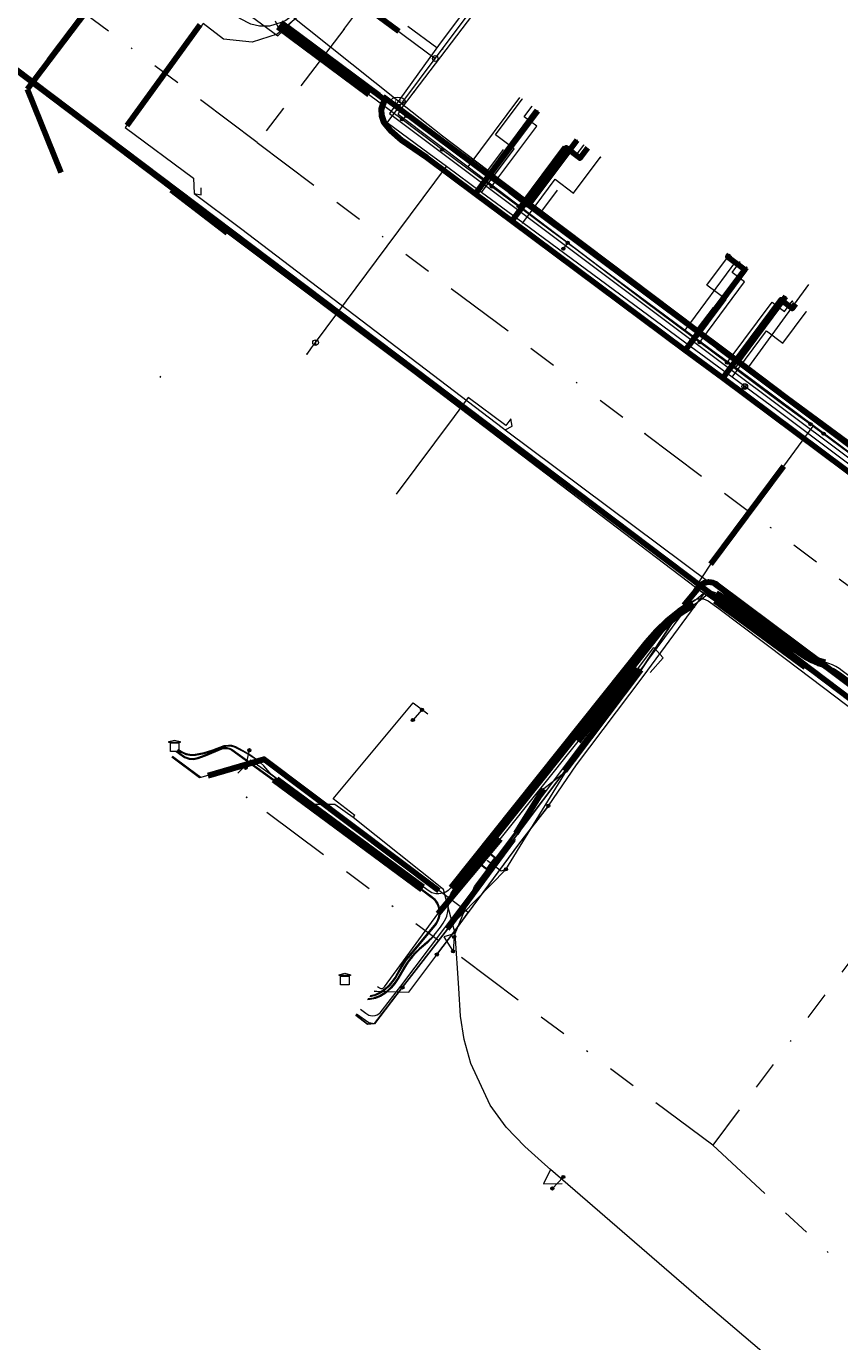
# Model space of a CAD drawing. Header units: metres. Extents: x 98902 to 136161, y 449037 to 499677.
# Tile 179 of 200: x 113361 to 113418, y 483583 to 483675. Entities that reach past the tile are written whole.
import ezdxf
from ezdxf.enums import TextEntityAlignment as Align
from ezdxf.lldxf.tags import DXFTag

# ---------------------------------------------------------------- set-up
doc = ezdxf.new("R2010")
doc.units = ezdxf.units.M
doc.linetypes.add('RI-OVERIG', pattern=[17, 5, -2, 2, -2, 0, -2, 2, -2])
for name, color, linetype, lineweight in [('B-WE-KL-DATA-G', 90, 'KL-DATA-N', 18), ('B-WE-KL-DATA_HULPSTUK-S', 90, 'Continuous', 25), ('B-WE-KL-DATA_KABELBED-G', 90, 'Continuous', 100), ('B-WE-KL-DATA_MANTELBUIS-G', 90, 'Continuous', 100), ('B-WE-KL-ET_LS-G', 190, 'KL-LS-N', 18), ('B-WE-KL-ET_LS_HULPSTUK-S', 190, 'Continuous', 25), ('B-WE-KL-ET_LS_MANTELBUIS-G', 190, 'Continuous', 100), ('B-WE-KL-ET_MS-G', 130, 'KL-MS-N', 18), ('B-WE-KL-ET_MS_HULPSTUK-S', 130, 'Continuous', 25), ('B-WE-KL-ET_MS_MANTELBUIS-G', 130, 'Continuous', 100), ('B-WE-KL-GAS_LD-G', 50, 'KL-GAS-LD-N', 18), ('B-WE-KL-GAS_LD_HULPSTUK-S', 50, 'Continuous', 25), ('B-WE-KL-GAS_LD_MANTELBUIS-G', 50, 'Continuous', 100), ('B-WE-KL-WATER-G', 170, 'KL-WATER-N', 18), ('B-WE-KL-WATER-S', 170, 'Continuous', 25), ('B-WE-KL-WATER_HULPSTUK-S', 170, 'Continuous', 25), ('B-WE-OG-BEBOUWING-G', 252, 'Continuous', 35), ('B-WE-RI-VRIJVERVAL-G', 210, 'RI-OVERIG', 18), ('B-WE-RI-VRIJVERVAL_HULPSTUK-S', 210, 'Continuous', 25)]:
    doc.layers.add(name, color=color, linetype=linetype, lineweight=lineweight)
doc.styles.add('NLCS-ISO', font='NLCS-ISO.ttf')
doc.styles.get("Standard").update_dxf_attribs({"font": 'arial.ttf'})
tags = doc.linetypes.add('KL-DATA-N', pattern='A,4,-1,[101,NLCS.SHX,S=0.5,R=0,X=0,Y=0],-1,4,-1,["D",Standard,S=1,R=0,X=-0.25,Y=-0.5],-1.5', length=12.5).pattern_tags.tags
tags[18] = DXFTag(74, 10)
tags = doc.linetypes.add('KL-GAS-LD-N', pattern='A,4,-1,[69,NLCS.SHX,S=0.5,R=0,X=0,Y=0],-1,4,-1,["L",Standard,S=1,R=0,X=0.25,Y=-0.5],-2', length=13).pattern_tags.tags
tags[18] = DXFTag(74, 10)
tags = doc.linetypes.add('KL-LS-N', pattern='A,4,-1,[103,NLCS.SHX,S=0.75,R=0,X=0,Y=0],-1,4,-1,["L",Standard,S=1,R=0,X=0,Y=-0.5],-2', length=13).pattern_tags.tags
tags[18] = DXFTag(74, 10)
tags = doc.linetypes.add('KL-MS-N', pattern='A,4,-1,[103,NLCS.SHX,S=0.75,R=0,X=0,Y=0],-1,4,-1,["M",Standard,S=1,R=0,X=0,Y=-0.5],-2', length=13).pattern_tags.tags
tags[18] = DXFTag(74, 10)
doc.linetypes.add('KL-WATER-N', pattern='A,7,-0.5,[168,NLCS.SHX,S=0.75,R=0,X=0.75,Y=0],-2', length=9.5)

# ---------------------------------------------------------------- blocks, each defined once
blk = doc.blocks.new('SKL-WATER_BRANDKRAAN_BRANDPUT-SO')
at = {"color": 0, "linetype": 'ByBlock', "lineweight": 18}
blk.add_ellipse((0, 0), major_axis=(2.5, 0), ratio=0.54, dxfattribs=at)
at = {"color": 0, "linetype": 'ByBlock', "lineweight": 18, "style": 'NLCS-ISO'}
blk.add_text('bk', height=1.5, dxfattribs=at).set_placement((0.16, 0), align=Align.MIDDLE_CENTER)
blk = doc.blocks.new('SKL-WTB_HULP_OVERIG-SO')
at = {"color": 0, "linetype": 'ByBlock', "lineweight": 18}
for points in [[(-0.14, 0.14), (0.14, -0.14)], [(0.14, 0.14), (-0.14, -0.14)]]:
    blk.add_lwpolyline(points, dxfattribs=at)
at = {"color": 0, "linetype": 'ByBlock', "lineweight": 18, "style": 'NLCS-ISO', "flags": 1}
for tag, p in [('TYPE', (1.5, 0)), ('OMSCHRIJVING', (1.5, -3)), ('LABEL', (1.5, -1.5))]:
    blk.add_attdef(tag, p, '', height=1, dxfattribs=at)
blk = doc.blocks.new('SKL-WTB_HULP_AFSLUITER-SO')
at = {"color": 0, "linetype": 'ByBlock', "lineweight": 18}
blk.add_lwpolyline([(0, 0.8), (0, -0.8)], dxfattribs=at)
blk.add_circle((0, 0), 1, dxfattribs=at)
at = {"color": 0, "linetype": 'ByBlock', "lineweight": 18, "style": 'NLCS-ISO', "flags": 1}
for tag, p in [('TYPE', (1.5, 0)), ('OMSCHRIJVING', (1.5, -3)), ('LABEL', (1.5, -1.5))]:
    blk.add_attdef(tag, p, '', height=1, dxfattribs=at)
blk = doc.blocks.new('SKL-WTB_HULP_SIFON-SO')
at = {"linetype": 'ByBlock', "lineweight": 18}
h = blk.add_hatch(color=0, dxfattribs=at)
h.dxf.hatch_style = 1
h.paths.add_polyline_path([(0.13, -0.53), (-0.13, -0.53), (-0.13, -0.8), (0.13, -0.8)])
at = {"color": 0, "linetype": 'ByBlock', "lineweight": 18}
blk.add_lwpolyline([(0.33, 0.8), (0.33, -0.53), (-0.33, -0.53), (-0.33, 0.8)], dxfattribs=at)
blk.add_lwpolyline([(0.13, -0.8), (-0.13, -0.8), (-0.13, -0.53), (0.13, -0.53)], close=True, dxfattribs=at)
blk.add_circle((0, 0), 1, dxfattribs=at)
at = {"color": 0, "linetype": 'ByBlock', "lineweight": 18, "style": 'NLCS-ISO', "flags": 1}
for tag, p in [('TYPE', (1.5, 0)), ('OMSCHRIJVING', (1.5, -3)), ('LABEL', (1.5, -1.5))]:
    blk.add_attdef(tag, p, '', height=1, dxfattribs=at)
blk = doc.blocks.new('SKL-WTB_HULP_T STUK-SO')
at = {"color": 0, "linetype": 'ByBlock', "lineweight": 18}
blk.add_circle((0, 0), 1, dxfattribs=at)
at = {"color": 0, "linetype": 'ByBlock', "lineweight": -2, "style": 'NLCS-ISO'}
blk.add_text('T', height=1, dxfattribs=at).set_placement((0, 0), align=Align.MIDDLE_CENTER)
at = {"color": 0, "linetype": 'ByBlock', "lineweight": 18, "style": 'NLCS-ISO', "flags": 1}
for tag, p in [('TYPE', (1.5, 0)), ('OMSCHRIJVING', (1.5, -3)), ('LABEL', (1.5, -1.5))]:
    blk.add_attdef(tag, p, '', height=1, dxfattribs=at)
blk = doc.blocks.new('SKL-WTB_HULP_MOF-SO')
at = {"linetype": 'ByBlock', "lineweight": 18}
h = blk.add_hatch(color=0, dxfattribs=at)
h.dxf.hatch_style = 1
h.paths.add_polyline_path([(-0.5625, 0, 1), (0.5625, 0, 1)])
at = {"color": 0, "linetype": 'ByBlock', "lineweight": 18}
blk.add_circle((0, 0), 0.5625, dxfattribs=at)
at = {"color": 0, "linetype": 'ByBlock', "lineweight": 18, "style": 'NLCS-ISO', "flags": 1}
for tag, p in [('TYPE', (1.5, 0)), ('OMSCHRIJVING', (1.5, -3)), ('LABEL', (1.5, -1.5))]:
    blk.add_attdef(tag, p, '', height=1, dxfattribs=at)
blk = doc.blocks.new('SKL-WTB_HULP_TECHNISCH GEBOUW-SO')
at = {"color": 0, "linetype": 'ByBlock', "lineweight": 18}
for points in [[(-2, 1.5), (0, 2), (2, 1.5), (2, 1.18), (-2, 1.18)], [(-1.5, 1.02), (1.5, 1.02), (1.5, -2), (-1.5, -2)]]:
    blk.add_lwpolyline(points, close=True, dxfattribs=at)
at = {"color": 0, "linetype": 'ByBlock', "lineweight": 18, "style": 'NLCS-ISO', "flags": 1}
for tag, p in [('TYPE', (2.5, 0)), ('OMSCHRIJVING', (2.5, -3)), ('LABEL', (2.5, -1.5))]:
    blk.add_attdef(tag, p, '', height=1, dxfattribs=at)
blk = doc.blocks.new('SRI-HULP_OVERIG-SO')
at = {"color": 0, "linetype": 'ByBlock', "lineweight": 18}
for points in [[(-0.14, 0.14), (0.14, -0.14)], [(0.14, 0.14), (-0.14, -0.14)]]:
    blk.add_lwpolyline(points, dxfattribs=at)
at = {"color": 0, "linetype": 'ByBlock', "lineweight": 18, "style": 'NLCS-ISO', "flags": 1}
for tag, p in [('TYPE', (1.5, 0)), ('OMSCHRIJVING', (1.5, -3)), ('LABEL', (1.5, -1.5))]:
    blk.add_attdef(tag, p, '', height=1, dxfattribs=at)

msp = doc.modelspace()

# ---------------------------------------------------------------- linework, layer by layer
at = {"layer": 'B-WE-KL-DATA-G', "flags": 128}
for points in [[(113388.047, 483670.662), (113394.814, 483679.574), (113402.323, 483689.685), (113407.193, 483696.176)], [(113390.296, 483690.668), (113390.549, 483690.462), (113380.674, 483677.351), (113379.734, 483676.225), (113379.013, 483675.685), (113378.681, 483675.549), (113377.856, 483675.3), (113377.161, 483675.3), (113376.543, 483675.428), (113375.784, 483675.83), (113369.987, 483680.15), (113368.601, 483681.189), (113360.788, 483670.859), (113363.164, 483664.997)], [(113390.296, 483690.668), (113390.549, 483690.462), (113380.674, 483677.351), (113379.734, 483676.225), (113379.013, 483675.685), (113378.681, 483675.549), (113385.957, 483670.139), (113385.723, 483669.44), (113385.749, 483669.003), (113385.929, 483668.515), (113386.392, 483667.949), (113387.164, 483667.264), (113388.938, 483666.052), (113392.37, 483663.495), (113394.937, 483661.585), (113407.148, 483652.49), (113409.796, 483650.521), (113421.847, 483641.546), (113424.495, 483639.577), (113428.092, 483636.897), (113430.069, 483635.914), (113432.154, 483635.879), (113434.132, 483636.673), (113437.183, 483639.232), (113440.007, 483642.967), (113439.777, 483643.141)], [(113386.93, 483669.103), (113387.082, 483669.391), (113388.047, 483670.662)], [(113391.853, 483665.379), (113395.493, 483670.274)], [(113386.93, 483669.103), (113391.853, 483665.379)], [(113439.777, 483643.141), (113440.007, 483642.967), (113437.183, 483639.232), (113434.132, 483636.673), (113432.154, 483635.879), (113430.069, 483635.914), (113428.092, 483636.897), (113424.495, 483639.577), (113421.847, 483641.546), (113409.796, 483650.521), (113407.148, 483652.49), (113394.937, 483661.585), (113392.37, 483663.495), (113396.729, 483669.355)], [(113400.262, 483666.733), (113399.722, 483666.007), (113398.759, 483666.723), (113394.937, 483661.585), (113407.148, 483652.49), (113409.796, 483650.521), (113421.847, 483641.546), (113424.495, 483639.577), (113428.092, 483636.897), (113430.069, 483635.914), (113432.154, 483635.879), (113434.132, 483636.673), (113437.183, 483639.232), (113440.007, 483642.967), (113439.777, 483643.141)], [(113391.853, 483665.379), (113394.015, 483663.744)], [(113394.015, 483663.744), (113395.694, 483662.474)], [(113395.694, 483662.474), (113401.078, 483658.402), (113407.141, 483653.898)], [(113410.273, 483659.206), (113410.154, 483659.045), (113411.358, 483658.15), (113407.148, 483652.49), (113409.796, 483650.521), (113421.847, 483641.546), (113424.495, 483639.577), (113428.092, 483636.897), (113430.069, 483635.914), (113432.154, 483635.879), (113434.132, 483636.673), (113437.183, 483639.232), (113440.007, 483642.967), (113439.777, 483643.141)], [(113407.141, 483653.898), (113410.798, 483658.816)], [(113414.93, 483655.748), (113414.689, 483655.423), (113413.886, 483656.02), (113409.796, 483650.521), (113421.847, 483641.546), (113424.495, 483639.577), (113428.092, 483636.897), (113430.069, 483635.914), (113432.154, 483635.879), (113434.132, 483636.673), (113437.183, 483639.232), (113440.007, 483642.967), (113439.777, 483643.141)], [(113410.707, 483651.249), (113414.362, 483656.165)], [(113407.141, 483653.898), (113408.985, 483652.528)], [(113408.985, 483652.528), (113410.707, 483651.249)], [(113410.707, 483651.249), (113417.844, 483645.948), (113421.123, 483643.478)]]:
    msp.add_lwpolyline(points, dxfattribs=at)
at = {"layer": 'B-WE-KL-DATA_KABELBED-G', "flags": 128}
for points in [[(113368.601, 483681.189), (113360.788, 483670.859)], [(113378.681, 483675.549), (113385.957, 483670.139), (113385.723, 483669.44), (113385.749, 483669.003), (113385.929, 483668.515), (113386.392, 483667.949), (113387.164, 483667.264), (113388.938, 483666.052), (113392.37, 483663.495)], [(113357.342, 483674.27), (113409.702, 483634.772)], [(113360.788, 483670.859), (113363.164, 483664.997)], [(113431.704, 483636.044), (113431.529, 483636.176), (113429.833, 483637.445), (113428.186, 483638.678), (113425.377, 483640.783), (113424.007, 483641.809), (113422.649, 483642.826), (113410.829, 483651.679), (113409.42, 483652.735), (113408.062, 483653.752), (113396.122, 483662.695), (113394.762, 483663.714), (113393.35, 483664.763), (113385.88, 483670.315)], [(113392.37, 483663.495), (113396.729, 483669.355)], [(113394.762, 483663.714), (113393.35, 483664.763), (113396.768, 483669.326)], [(113394.762, 483663.714), (113396.122, 483662.695), (113399.537, 483667.266)], [(113400.262, 483666.733), (113399.722, 483666.007), (113398.759, 483666.723), (113394.937, 483661.585)], [(113392.37, 483663.495), (113394.937, 483661.585)], [(113394.937, 483661.585), (113407.148, 483652.49)], [(113410.273, 483659.206), (113410.154, 483659.045), (113411.358, 483658.15), (113407.148, 483652.49)], [(113409.42, 483652.735), (113408.062, 483653.752), (113411.477, 483658.311)], [(113409.42, 483652.735), (113410.829, 483651.679), (113414.245, 483656.252)], [(113414.93, 483655.748), (113414.689, 483655.423), (113413.886, 483656.02), (113409.796, 483650.521)], [(113407.148, 483652.49), (113409.796, 483650.521)], [(113409.796, 483650.521), (113421.847, 483641.546)], [(113409.702, 483634.772), (113422.527, 483625.098), (113423.21, 483624.58), (113423.863, 483625.461), (113423.863, 483625.461)], [(113409.712, 483634.765), (113416.098, 483629.947)]]:
    msp.add_lwpolyline(points, dxfattribs=at)
at = {"layer": 'B-WE-KL-DATA_MANTELBUIS-G', "flags": 128}
for points in [[(113362.328, 483672.895), (113367.134, 483679.249)], [(113385.574, 483670.423), (113379.154, 483675.198)], [(113409.712, 483634.765), (113416.098, 483629.947)]]:
    msp.add_lwpolyline(points, dxfattribs=at)
at = {"layer": 'B-WE-KL-ET_LS-G', "flags": 128}
for points in [[(113403.19, 483707.551), (113380.876, 483677.631), (113379.9, 483675.988), (113378.396, 483674.723), (113376.652, 483674.168), (113374.629, 483674.375), (113373.194, 483675.473), (113367.685, 483668.16), (113372.503, 483664.6), (113372.547, 483663.515), (113375.824, 483661.062), (113394.339, 483646.966), (113394.476, 483646.863), (113430.549, 483619.947), (113446.206, 483607.809), (113446.727, 483608.552), (113453.038, 483617.548), (113453.733, 483618.346), (113441.793, 483627.623), (113441.396, 483629.422), (113441.597, 483630.945), (113441.919, 483632.09), (113442.317, 483632.948)], [(113411.106, 483702.345), (113389.897, 483674.086), (113386.311, 483669.153), (113409.903, 483651.472), (113426.889, 483638.742), (113429.976, 483636.652), (113430.936, 483636.243), (113431.779, 483636.165), (113433.618, 483636.173), (113434.455, 483636.608), (113435.582, 483637.498), (113446.551, 483651.782), (113451.511, 483658.49), (113455.491, 483663.873), (113455.817, 483665.996), (113457.75, 483666.928), (113460.108, 483670.118)], [(113378.26, 483675.68), (113378.45, 483675.24), (113387.2, 483668.75), (113387.2, 483668.74), (113389.6, 483666.94), (113390.03, 483666.62), (113390.03, 483666.61), (113393.12, 483664.32), (113393.12, 483664.31), (113393.526, 483664.009), (113395.42, 483662.602), (113397.82, 483660.82), (113397.82, 483660.81), (113398.87, 483660.05), (113398.87, 483660.04), (113399.35, 483659.69), (113404.23, 483655.98), (113407.65, 483653.43), (113407.65, 483653.42), (113408.171, 483653.034), (113410.104, 483651.601), (113412.56, 483649.78), (113412.56, 483649.77), (113414.04, 483648.68), (113415.98, 483647.28), (113415.98, 483647.27)], [(113389.662, 483673.764), (113387.602, 483675.266)], [(113343.85, 483647.94), (113341.5, 483649.65), (113339.59, 483651.24), (113339.39, 483651.54), (113339.55, 483652.08), (113341.13, 483654.17), (113354.08, 483671.85), (113356.12, 483674.46), (113356.75, 483674.46), (113358.86, 483672.88), (113370.94, 483663.77), (113374.87, 483660.75), (113387.97, 483650.93), (113407.87, 483635.78), (113404.06, 483629.99), (113399.24, 483623.6), (113395.02, 483618.02), (113390.4, 483611.73), (113387.22, 483607.61), (113385.25, 483605.06), (113384.77, 483605.03), (113384.105, 483605.535), (113383.955, 483605.668)], [(113343.85, 483647.95), (113341.51, 483649.67), (113339.61, 483651.23), (113339.4, 483651.52), (113339.42, 483651.65), (113339.55, 483652.08), (113341.13, 483654.17), (113354.08, 483671.85), (113356.12, 483674.46), (113356.75, 483674.46), (113358.86, 483672.88), (113370.93, 483663.78), (113374.88, 483660.74), (113387.97, 483650.93), (113407.87, 483635.78), (113404.06, 483629.99), (113399.24, 483623.6), (113395.02, 483618.02), (113390.4, 483611.73), (113387.22, 483607.61), (113385.25, 483605.06), (113384.77, 483605.03), (113383.946, 483605.656)], [(113393.526, 483664.009), (113393.679, 483664.215), (113396.69, 483668.262), (113395.807, 483668.919), (113396.344, 483669.641)], [(113387.2, 483668.74), (113387.51, 483668.98)], [(113395.42, 483662.602), (113395.572, 483662.806), (113398.583, 483666.854), (113399.466, 483666.198), (113400.003, 483666.92)], [(113372.547, 483663.515), (113373.06, 483663.412), (113373.052, 483663.902)], [(113398.87, 483660.04), (113398.58, 483659.64), (113398.57, 483659.63)], [(113408.171, 483653.034), (113408.324, 483653.24), (113411.338, 483657.291), (113410.456, 483657.948), (113410.993, 483658.67)], [(113410.104, 483651.601), (113410.256, 483651.805), (113413.269, 483655.856), (113414.152, 483655.2), (113414.689, 483655.922)], [(113394.869, 483647.649), (113394.51, 483647.168), (113391.865, 483649.143), (113390.875, 483647.817), (113386.778, 483642.332)], [(113383.941, 483605.649), (113384.77, 483605.03), (113385.25, 483605.06), (113387.22, 483607.6), (113390.4, 483611.72), (113395.02, 483618.01), (113399.24, 483623.59), (113404.06, 483629.98), (113407.87, 483635.77), (113408.96, 483637.42), (113414.09, 483644.32), (113416.17, 483647.13), (113415.98, 483647.27)], [(113394.476, 483646.863), (113394.949, 483647.123), (113394.869, 483647.649)], [(113383.935, 483605.641), (113384.101, 483605.529), (113384.77, 483605.03), (113385.25, 483605.06), (113387.22, 483607.6), (113390.4, 483611.72), (113395.02, 483618.01), (113399.24, 483623.59), (113404.06, 483629.98), (113407.87, 483635.77), (113408.96, 483637.42), (113414.09, 483644.32), (113416.17, 483647.13), (113416.89, 483646.59), (113416.9, 483646.6)], [(113383.953, 483605.665), (113384.101, 483605.529), (113384.77, 483605.03), (113385.25, 483605.06), (113387.22, 483607.6), (113390.4, 483611.72), (113395.02, 483618.01), (113399.24, 483623.59), (113404.06, 483629.98), (113407.87, 483635.77), (113408.96, 483637.42), (113414.09, 483644.32), (113416.17, 483647.13), (113419.88, 483644.37)], [(113387.23, 483607.6), (113387.22, 483607.6), (113390.4, 483611.72), (113395.02, 483618.01), (113399.24, 483623.59), (113404.06, 483629.98), (113407.87, 483635.77), (113408.96, 483637.42), (113414.09, 483644.32), (113416.17, 483647.13), (113419.28, 483644.82), (113419.29, 483644.83)], [(113416.9, 483646.6), (113416.89, 483646.59), (113418.82, 483645.17), (113419.79, 483644.45), (113421.32, 483643.31), (113421.32, 483643.29), (113421.32, 483643.3), (113422.678, 483642.302), (113423.77, 483641.5), (113423.77, 483641.49), (113424.902, 483640.65), (113426.17, 483639.71), (113426.17, 483639.69), (113426.17, 483639.7), (113432.05, 483635.34), (113432.05, 483635.33)], [(113385.468, 483607.672), (113385.618, 483607.571), (113385.708, 483607.534), (113385.806, 483607.534), (113385.896, 483607.571), (113385.966, 483607.639), (113389.719, 483612.79), (113394.117, 483618.042), (113399.613, 483624.93), (113403.643, 483630.156), (113407.082, 483634.512), (113408.226, 483635.92), (113408.351, 483636.016), (113408.49, 483636.089), (113408.64, 483636.136), (113408.796, 483636.156), (113408.953, 483636.149), (113409.106, 483636.115), (113409.251, 483636.054), (113409.383, 483635.969), (113415.607, 483631.413), (113425.267, 483624.387), (113447.087, 483607.943), (113458.465, 483599.352), (113458.742, 483599.097), (113458.973, 483598.8), (113459.152, 483598.469), (113459.273, 483598.113), (113459.411, 483597.755), (113459.608, 483597.427), (113459.86, 483597.139), (113460.159, 483596.899), (113462.094, 483595.487), (113466.98, 483591.896), (113472.119, 483588.227), (113478.562, 483583.464), (113508.865, 483561.278), (113509.08, 483561.149), (113509.315, 483561.06), (113509.562, 483561.015), (113509.813, 483561.015), (113510.06, 483561.061), (113510.295, 483561.15), (113510.51, 483561.28), (113510.698, 483561.446), (113511.781, 483562.75), (113517.836, 483570.709), (113521.696, 483575.776), (113529.012, 483585.38), (113529.165, 483585.519), (113529.337, 483585.635), (113529.523, 483585.724), (113529.721, 483585.785), (113530.033, 483585.805), (113530.346, 483585.783), (113530.652, 483585.719), (113530.948, 483585.616), (113543.478, 483576.622), (113543.674, 483576.506), (113543.887, 483576.426), (113544.11, 483576.384), (113544.338, 483576.381), (113544.562, 483576.418), (113544.777, 483576.493), (113544.976, 483576.603), (113545.152, 483576.747), (113546.925, 483578.872), (113565.294, 483599.859), (113565.383, 483600.009), (113565.409, 483600.18), (113565.369, 483600.349), (113565.27, 483600.491), (113565.124, 483600.585), (113564.953, 483600.618), (113564.782, 483600.585), (113564.635, 483600.491)], [(113383.95, 483605.661), (113384.101, 483605.529), (113384.77, 483605.03), (113385.25, 483605.06), (113387.22, 483607.6), (113390.4, 483611.72), (113394.525, 483615.918), (113399.24, 483623.59), (113404.06, 483629.98), (113407.87, 483635.77), (113409.23, 483634.84), (113415.6, 483630.15), (113420.56, 483626.67), (113427.13, 483621.4), (113427.914, 483620.771), (113440.24, 483610.88)], [(113531.48, 483587.75), (113531.48, 483587.76), (113531.44, 483587.79), (113530.94, 483587.86), (113530.5, 483587.66), (113523.51, 483578.21), (113522.488, 483576.834), (113517.37, 483569.94), (113512.15, 483562.49), (113511.4, 483561.48), (113510.83, 483561.44), (113509.14, 483562.72), (113500.52, 483569.13), (113498.69, 483570.49), (113489.63, 483577.23), (113486.43, 483579.63), (113483.66, 483581.56), (113477.17, 483586.08), (113470.67, 483590.18), (113468.61, 483590.6), (113450.31, 483603.4), (113447.42, 483605.54), (113440.24, 483610.87), (113427.138, 483621.408), (113420.56, 483626.67), (113415.6, 483630.15), (113409.23, 483634.84), (113407.87, 483635.77), (113404.06, 483629.98), (113399.24, 483623.59), (113395.02, 483618.01), (113390.4, 483611.72), (113387.22, 483607.6), (113385.25, 483605.05), (113384.868, 483605.12), (113383.995, 483605.721)], [(113384.264, 483606.077), (113384.66, 483605.79), (113384.87, 483605.66), (113384.99, 483605.63), (113385.11, 483605.61), (113385.3, 483605.63), (113385.44, 483605.68), (113385.56, 483605.75), (113385.65, 483605.83), (113387.11, 483607.69), (113390.22, 483611.81), (113394.33, 483617.26), (113395.24, 483618.46), (113397.19, 483621.61), (113398.69, 483622.79), (113404.03, 483629.97), (113407.4, 483634.52), (113407.51, 483634.67), (113407.66, 483634.81), (113407.83, 483634.91), (113408.01, 483634.97), (113408.43, 483634.97), (113408.61, 483634.91), (113408.76, 483634.82), (113409.51, 483634.28), (113414.29, 483630.7), (113433.71, 483616.01), (113457.39, 483598.41), (113469.06, 483589.86), (113473.88, 483586.3), (113482.69, 483580.57), (113486.24, 483578.27), (113488, 483576.95), (113494.16, 483572.74), (113500.14, 483568.69), (113509.97, 483562.07), (113510.23, 483561.93), (113510.38, 483561.84), (113510.54, 483561.79), (113510.76, 483561.8), (113510.97, 483561.86), (113511.16, 483562), (113511.97, 483563.07), (113516.98, 483570.1), (113522.24, 483576.35), (113529.41, 483585.99), (113529.52, 483586.11), (113529.66, 483586.21), (113529.8, 483586.28), (113529.97, 483586.32), (113530.15, 483586.32), (113530.32, 483586.29), (113530.47, 483586.23), (113530.6, 483586.15), (113535.21, 483582.72), (113544.28, 483576.38), (113544.28, 483576.37)], [(113749.386, 483431.678), (113748.613, 483431.666), (113748.265, 483431.517), (113748.121, 483431.166), (113748.121, 483422.477), (113748.116, 483422.431), (113748.1, 483422.387), (113747.917, 483422.024), (113747.274, 483421.113), (113746.524, 483420.241), (113744.022, 483417.668), (113743.853, 483417.407), (113743.796, 483417.102), (113743.76, 483416.91), (113743.654, 483416.747), (113736.444, 483409.331), (113736.321, 483409.239), (113736.176, 483409.188), (113735.172, 483409.002), (113734.2, 483409.099), (113733.454, 483409.413), (113733.266, 483409.539), (113732.982, 483409.624), (113732.699, 483409.533), (113732.677, 483409.516), (113732.655, 483409.498), (113731.804, 483408.744), (113727.642, 483405.026), (113726.61, 483404.14), (113713.671, 483390.896), (113700.49, 483377.263), (113697.551, 483374.282), (113684.066, 483360.61), (113677.889, 483354.367), (113677.539, 483354.219), (113677.185, 483354.36), (113672.913, 483358.496), (113669.028, 483362.257), (113663.024, 483368.069), (113653.943, 483376.861), (113651.504, 483379.222), (113648.162, 483382.332), (113648.118, 483382.391), (113648.099, 483382.461), (113647.981, 483383.819), (113647.934, 483383.99), (113647.831, 483384.135), (113642.025, 483389.755), (113639.724, 483391.982), (113638.996, 483392.682), (113625.165, 483405.995), (113624.483, 483406.672), (113613.135, 483417.955), (113611.307, 483419.879), (113585.845, 483434.311), (113585.027, 483434.775), (113580.414, 483437.39), (113580.261, 483437.446), (113580.097, 483437.45), (113574.212, 483436.619), (113573.998, 483436.635), (113573.811, 483436.74), (113570.833, 483439.377), (113570.425, 483439.739), (113547.553, 483459.999), (113547.386, 483460.34), (113547.506, 483460.7), (113549.737, 483463.286), (113549.857, 483463.65), (113549.684, 483463.993), (113536.267, 483475.246), (113534.647, 483476.496), (113525.98, 483483.626), (113525.799, 483483.971), (113525.921, 483484.341), (113534.425, 483494.062), (113539.972, 483500.399), (113550.433, 483512.045), (113553.084, 483514.786), (113558, 483520.396), (113558.609, 483521.092), (113558.732, 483521.452), (113558.565, 483521.795), (113548.563, 483530.676), (113547.441, 483531.672), (113541.299, 483537.126), (113529.669, 483547.319), (113526.605, 483550.167), (113526.36, 483550.292), (113526.087, 483550.268), (113524.697, 483549.739), (113524.42, 483549.61), (113523.913, 483549.166), (113512.109, 483533.504), (113508.254, 483528.313), (113505.567, 483524.695), (113504.921, 483524.145), (113490.232, 483515.168), (113490.019, 483515.462), (113485.29, 483518.936), (113483.193, 483520.937), (113481.112, 483522.922), (113474.006, 483529.024), (113454.687, 483545.614), (113454.11, 483546.109), (113435.466, 483562.12), (113434.925, 483562.593), (113421.572, 483574.29), (113417.187, 483578.018), (113416.308, 483578.765), (113414.922, 483579.944), (113408.27, 483585.6), (113397.672, 483594.776), (113397.262, 483595.131), (113395.849, 483596.408), (113394.531, 483597.776), (113393.416, 483599.32), (113392.051, 483602.247), (113391.587, 483603.947), (113391.319, 483605.578), (113391.191, 483607.551), (113390.934, 483611.397), (113392.313, 483614.724), (113404.95, 483631.542)], [(113404.95, 483631.542), (113405.602, 483630.809), (113404.68, 483629.775)], [(113383.751, 483619.568), (113383.875, 483619.721), (113382.359, 483620.886), (113387.994, 483627.647), (113389.03, 483626.88)], [(113388.606, 483627.16), (113387.968, 483626.434)], [(113376.179, 483623.069), (113376.445, 483624.308)], [(113390.934, 483611.397), (113390.113, 483614.506), (113383.751, 483619.568), (113382.473, 483620.497), (113380.907, 483620.485), (113376.536, 483623.616), (113375.621, 483622.696)], [(113394.525, 483615.918), (113394.183, 483615.801), (113393.227, 483616.523)], [(113390.934, 483611.397), (113390.144, 483611.176), (113390.757, 483610.198)], [(113390.871, 483611.159), (113390.796, 483610.153)], [(113383.938, 483605.645), (113384.101, 483605.529), (113384.77, 483605.03), (113385.25, 483605.06), (113387.22, 483607.6), (113387.23, 483607.6)], [(113397.672, 483594.776), (113397.179, 483593.784), (113398.487, 483593.791)], [(113398.562, 483594.256), (113397.792, 483593.453)]]:
    msp.add_lwpolyline(points, dxfattribs=at)
at = {"layer": 'B-WE-KL-ET_LS_MANTELBUIS-G', "flags": 128}
for points in [[(113372.957, 483675.393), (113367.804, 483668.31)], [(113384.87, 483670.45), (113378.46, 483675.23)], [(113370.93, 483663.78), (113374.88, 483660.75)], [(113408.96, 483637.42), (113414.09, 483644.32)], [(113408.96, 483637.42), (113414.09, 483644.32)], [(113408.96, 483637.42), (113414.09, 483644.32)], [(113408.96, 483637.42), (113414.09, 483644.32)], [(113407.082, 483634.512), (113408.226, 483635.92), (113408.351, 483636.016), (113408.49, 483636.089), (113408.64, 483636.136), (113408.796, 483636.156), (113408.953, 483636.149), (113409.106, 483636.115), (113409.251, 483636.054), (113409.383, 483635.969), (113458.465, 483599.352), (113460.114, 483596.93), (113508.865, 483561.278)], [(113409.263, 483635.195), (113409.901, 483634.813), (113410.527, 483634.414), (113415.319, 483631.084), (113415.703, 483630.838), (113416.107, 483630.627), (113416.528, 483630.451), (113416.963, 483630.311)], [(113409.363, 483635.367), (113410.006, 483634.983), (113410.637, 483634.581), (113415.433, 483631.248), (113415.803, 483631.011), (113416.192, 483630.808), (113416.597, 483630.638), (113417.015, 483630.505)], [(113390.663, 483614.641), (113404.447, 483631.907), (113405.147, 483632.719), (113405.918, 483633.464), (113406.753, 483634.135), (113407.647, 483634.727)], [(113390.818, 483614.499), (113404.605, 483631.783), (113405.292, 483632.581), (113406.05, 483633.313), (113406.871, 483633.973), (113407.749, 483634.555)], [(113409.235, 483634.836), (113415.6, 483630.15)], [(113409.235, 483634.836), (113415.6, 483630.15)], [(113409.235, 483634.836), (113415.6, 483630.15)], [(113398.672, 483622.839), (113399.24, 483623.59), (113404.052, 483629.97)], [(113398.672, 483622.839), (113399.24, 483623.59), (113404.052, 483629.97)], [(113398.672, 483622.839), (113399.24, 483623.59), (113404.052, 483629.97)], [(113398.672, 483622.839), (113399.24, 483623.59), (113404.052, 483629.97)], [(113398.672, 483622.839), (113399.24, 483623.59), (113404.052, 483629.97)], [(113398.672, 483622.839), (113399.24, 483623.59), (113404.052, 483629.97)], [(113398.672, 483622.839), (113399.24, 483623.59), (113404.052, 483629.97)], [(113398.672, 483622.839), (113399.24, 483623.59), (113404.052, 483629.97)], [(113403.643, 483630.156), (113399.613, 483624.93)], [(113378.15, 483622.214), (113388.587, 483614.504)], [(113378.378, 483622.294), (113388.678, 483614.685)], [(113395.24, 483618.46), (113397.19, 483621.6)], [(113394.117, 483618.042), (113389.719, 483612.79)], [(113390.411, 483611.735), (113395.02, 483618.01), (113395.021, 483618.012)], [(113390.411, 483611.735), (113395.02, 483618.01), (113395.021, 483618.012)], [(113390.411, 483611.735), (113395.02, 483618.01), (113395.021, 483618.012)], [(113390.411, 483611.735), (113395.02, 483618.01), (113395.021, 483618.012)], [(113390.411, 483611.735), (113395.02, 483618.01), (113395.021, 483618.012)], [(113390.411, 483611.735), (113395.02, 483618.01), (113395.021, 483618.012)], [(113390.411, 483611.735), (113395.02, 483618.01), (113395.021, 483618.012)], [(113390.411, 483611.735), (113395.02, 483618.01), (113395.021, 483618.012)]]:
    msp.add_lwpolyline(points, dxfattribs=at)
at = {"layer": 'B-WE-KL-ET_MS-G', "flags": 128}
for points in [[(113525.438, 483550.05), (113524.563, 483550.691), (113517.534, 483556.052), (113514.919, 483558.077), (113513.914, 483558.917), (113511.889, 483560.733), (113510.802, 483561.634), (113509.682, 483562.493), (113500.926, 483568.965), (113489.198, 483577.91), (113486.819, 483579.68), (113484.399, 483581.395), (113481.941, 483583.053), (113480.126, 483584.323), (113478.33, 483585.619), (113462.333, 483597.521), (113461.804, 483597.888), (113461.246, 483598.21), (113460.097, 483598.755), (113459.553, 483599.069), (113459.036, 483599.426), (113418.207, 483629.911), (113417.989, 483630.067), (113417.76, 483630.205), (113417.52, 483630.325), (113417.271, 483630.425), (113416.597, 483630.638), (113416.192, 483630.808), (113415.803, 483631.011), (113415.433, 483631.248), (113410.637, 483634.581), (113410.006, 483634.983), (113409.297, 483635.402), (113409.085, 483635.471), (113408.862, 483635.483), (113408.644, 483635.438), (113408.444, 483635.339), (113408.114, 483635.056), (113407.887, 483634.882), (113406.753, 483634.135), (113405.918, 483633.464), (113405.147, 483632.719), (113404.447, 483631.907), (113390.663, 483614.641), (113390.449, 483614.427), (113390.279, 483614.318), (113390.092, 483614.241), (113389.794, 483614.187), (113389.592, 483614.195), (113389.299, 483614.272), (113389.036, 483614.421), (113378.378, 483622.294), (113378.123, 483622.5), (113377.886, 483622.727), (113377.454, 483623.222), (113377.217, 483623.449), (113376.961, 483623.655)], [(113385.227, 483607.353), (113387.67, 483607.28), (113389.65, 483609.91), (113390.92, 483611.58), (113391.87, 483612.87), (113395.42, 483617.7), (113397.51, 483620.39), (113399.5, 483623.27), (113404.2, 483629.5), (113408.52, 483635.37), (113415.6, 483630.15), (113477.74, 483584.04), (113488.61, 483576.87), (113510.5, 483561.94), (113510.5, 483561.93)], [(113389.469, 483611.295), (113389.903, 483611.853), (113390.106, 483612.142), (113390.28, 483612.453), (113390.347, 483612.619), (113390.435, 483612.965), (113390.456, 483613.142), (113390.465, 483613.499), (113390.521, 483613.852), (113390.64, 483614.189), (113390.818, 483614.499), (113404.605, 483631.783), (113405.292, 483632.581), (113406.05, 483633.313), (113406.871, 483633.973), (113408.002, 483634.719), (113408.605, 483635.203), (113408.71, 483635.249), (113408.878, 483635.284), (113408.992, 483635.282), (113409.159, 483635.244), (113409.901, 483634.813), (113410.527, 483634.414), (113415.319, 483631.084), (113415.703, 483630.838), (113416.107, 483630.627), (113416.528, 483630.451), (113417.204, 483630.236), (113417.438, 483630.142), (113417.664, 483630.029), (113417.881, 483629.899), (113418.086, 483629.752), (113458.916, 483599.266), (113459.446, 483598.9), (113460.004, 483598.578), (113461.153, 483598.033), (113461.697, 483597.719), (113462.213, 483597.361), (113478.213, 483585.457), (113480.011, 483584.159), (113481.829, 483582.887), (113484.285, 483581.232), (113486.701, 483579.519), (113489.076, 483577.75), (113500.806, 483568.805), (113508.644, 483563.012), (113509.097, 483562.652), (113509.522, 483562.26), (113510.312, 483561.415), (113510.737, 483561.023), (113511.191, 483560.664)], [(113397.51, 483620.4), (113397.51, 483620.39), (113399.5, 483623.27), (113404.2, 483629.5), (113408.52, 483635.37), (113415.6, 483630.15), (113477.74, 483584.04), (113488.61, 483576.87), (113510.48, 483562.08), (113512.6, 483560.24), (113514.67, 483557.17), (113517.79, 483554.83), (113524.18, 483550.02), (113524.76, 483549.58), (113523.84, 483548.4), (113522.67, 483547.65), (113521.25, 483546.05)], [(113371.291, 483624.218), (113371.7, 483623.907), (113371.886, 483623.793), (113372.194, 483623.688), (113372.52, 483623.667), (113372.84, 483623.732), (113373.364, 483623.92), (113374.534, 483624.411), (113374.688, 483624.438), (113374.921, 483624.425), (113375.071, 483624.383), (113375.211, 483624.314), (113378.132, 483622.19), (113388.569, 483614.48), (113389.262, 483613.957), (113389.511, 483613.717), (113389.69, 483613.421), (113389.765, 483613.202), (113389.801, 483612.974), (113389.798, 483612.743), (113389.755, 483612.516), (113389.675, 483612.299), (113389.558, 483612.1), (113387.74, 483609.926), (113387.43, 483609.529), (113387.15, 483609.11), (113386.712, 483608.341), (113386.492, 483608.031), (113386.244, 483607.744), (113385.97, 483607.481), (113385.716, 483607.292), (113385.435, 483607.148), (113385.286, 483607.094), (113384.978, 483607.023)], [(113371.309, 483624.242), (113371.718, 483623.931), (113371.899, 483623.82), (113372.2, 483623.718), (113372.518, 483623.697), (113372.83, 483623.76), (113373.353, 483623.948), (113374.527, 483624.44), (113374.686, 483624.467), (113374.847, 483624.466), (113375.082, 483624.411), (113375.227, 483624.34), (113378.15, 483622.214), (113388.587, 483614.504), (113389.28, 483613.981), (113389.372, 483613.907), (113389.534, 483613.735), (113389.665, 483613.539), (113389.761, 483613.323), (113389.818, 483613.093), (113389.831, 483612.976), (113389.828, 483612.74), (113389.784, 483612.508), (113389.702, 483612.286), (113389.582, 483612.083), (113387.763, 483609.907), (113387.454, 483609.511), (113387.175, 483609.094), (113386.737, 483608.325), (113386.516, 483608.013), (113386.266, 483607.723), (113385.99, 483607.458), (113385.725, 483607.262), (113385.43, 483607.114), (113385.275, 483607.059), (113384.953, 483606.99)], [(113371.327, 483624.265), (113371.736, 483623.955), (113371.913, 483623.847), (113372.206, 483623.747), (113372.516, 483623.727), (113372.82, 483623.788), (113373.342, 483623.976), (113374.519, 483624.469), (113374.683, 483624.497), (113374.85, 483624.496), (113375.093, 483624.439), (113375.242, 483624.366), (113378.168, 483622.238), (113388.605, 483614.528), (113389.298, 483614.005), (113389.479, 483613.845), (113389.558, 483613.754), (113389.692, 483613.553), (113389.789, 483613.332), (113389.847, 483613.098), (113389.861, 483612.978), (113389.858, 483612.737), (113389.813, 483612.5), (113389.729, 483612.273), (113389.607, 483612.065), (113387.786, 483609.888), (113387.478, 483609.494), (113387.201, 483609.078), (113386.763, 483608.309), (113386.54, 483607.994), (113386.288, 483607.702), (113386.01, 483607.435), (113385.876, 483607.328), (113385.583, 483607.15), (113385.264, 483607.024), (113384.928, 483606.956)], [(113371.382, 483624.338), (113371.603, 483624.181), (113371.722, 483624.116), (113371.976, 483624.017), (113372.243, 483623.963), (113372.515, 483623.955), (113372.65, 483623.968), (113373.283, 483624.089), (113373.901, 483624.271), (113374.687, 483624.576), (113374.882, 483624.609), (113375.081, 483624.607), (113375.37, 483624.54), (113375.975, 483624.244), (113376.475, 483623.961), (113376.961, 483623.655)], [(113371.4, 483624.362), (113371.618, 483624.207), (113371.736, 483624.143), (113371.984, 483624.046), (113372.246, 483623.992), (113372.513, 483623.985), (113373.276, 483624.119), (113373.892, 483624.299), (113374.677, 483624.605), (113374.876, 483624.638), (113375.078, 483624.637), (113375.373, 483624.571), (113375.983, 483624.272), (113376.482, 483623.979), (113376.961, 483623.655)], [(113371.419, 483624.386), (113371.634, 483624.232), (113371.749, 483624.17), (113371.993, 483624.074), (113372.25, 483624.022), (113372.511, 483624.015), (113373.269, 483624.148), (113373.882, 483624.327), (113374.668, 483624.633), (113374.973, 483624.672), (113375.177, 483624.654), (113375.47, 483624.564), (113375.991, 483624.301), (113376.489, 483623.998), (113376.961, 483623.655)], [(113389.65, 483609.92), (113390.92, 483611.59), (113391.87, 483612.88), (113391.39, 483613.24), (113377.49, 483623.67), (113373.03, 483622.39), (113372.939, 483622.364), (113370.981, 483623.81)], [(113397.51, 483620.4), (113395.42, 483617.71), (113391.87, 483612.88), (113391.39, 483613.24), (113377.49, 483623.67), (113373.03, 483622.39), (113372.13, 483623.04), (113371.023, 483623.866)], [(113389.469, 483611.295), (113389.239, 483611.013), (113388.986, 483610.752), (113388.438, 483610.279), (113388.18, 483610.027), (113387.939, 483609.759), (113387.641, 483609.377), (113387.371, 483608.974), (113386.931, 483608.201), (113386.697, 483607.871), (113386.433, 483607.565), (113386.141, 483607.285), (113385.995, 483607.167), (113385.674, 483606.971), (113385.324, 483606.834), (113384.956, 483606.758), (113384.768, 483606.745)], [(113389.469, 483611.295), (113389.227, 483611.025), (113388.968, 483610.772), (113388.417, 483610.301), (113388.158, 483610.048), (113387.916, 483609.778), (113387.616, 483609.394), (113387.346, 483608.989), (113386.906, 483608.217), (113386.673, 483607.89), (113386.411, 483607.585), (113386.122, 483607.307), (113385.979, 483607.193), (113385.669, 483607.002), (113385.33, 483606.867), (113385.153, 483606.821), (113384.791, 483606.775)], [(113389.469, 483611.295), (113388.95, 483610.792), (113388.397, 483610.323), (113388.137, 483610.069), (113387.893, 483609.798), (113387.592, 483609.412), (113387.32, 483609.005), (113386.88, 483608.233), (113386.65, 483607.908), (113386.39, 483607.606), (113386.102, 483607.33), (113385.964, 483607.219), (113385.663, 483607.033), (113385.502, 483606.96), (113385.165, 483606.854), (113384.815, 483606.807)], [(113385.233, 483607.361), (113385.427, 483607.347), (113387.67, 483607.28), (113389.65, 483609.91), (113389.65, 483609.92)]]:
    msp.add_lwpolyline(points, dxfattribs=at)
at = {"layer": 'B-WE-KL-ET_MS_MANTELBUIS-G', "flags": 128}
for points in [[(113409.235, 483634.836), (113415.6, 483630.15)], [(113409.235, 483634.836), (113415.6, 483630.15)], [(113398.672, 483622.839), (113399.24, 483623.59), (113404.052, 483629.97)], [(113398.672, 483622.839), (113399.24, 483623.59), (113404.052, 483629.97)], [(113373.551, 483622.54), (113377.49, 483623.67), (113389.795, 483614.437)], [(113373.551, 483622.54), (113377.49, 483623.67), (113389.795, 483614.437)], [(113390.411, 483611.735), (113395.02, 483618.01), (113395.021, 483618.012)], [(113390.411, 483611.735), (113395.02, 483618.01), (113395.021, 483618.012)]]:
    msp.add_lwpolyline(points, dxfattribs=at)
at = {"layer": 'B-WE-KL-GAS_LD-G', "flags": 128}
for points in [[(113390.059, 483673.7), (113392.153, 483676.489), (113398.157, 483684.486), (113404.445, 483692.861), (113407.542, 483697.075), (113407.921, 483697.591), (113409.821, 483700.175), (113411.032, 483701.823), (113411.315, 483702.208)], [(113356.358, 483690.987), (113359.22, 483688.844), (113367.762, 483682.516), (113370.655, 483680.373), (113373.941, 483677.939), (113378.442, 483674.605), (113382.254, 483678.439), (113389.545, 483673.016)], [(113389.545, 483673.016), (113390.059, 483673.7)], [(113411.346, 483649.919), (113410.459, 483650.572), (113407.559, 483652.708), (113395.703, 483661.442), (113392.805, 483663.577), (113390.325, 483665.404), (113389.118, 483666.293), (113386.142, 483668.483), (113389.545, 483673.016)], [(113392.805, 483663.577), (113395.102, 483666.666), (113393.796, 483667.638), (113395.663, 483670.148)], [(113395.703, 483661.442), (113397.986, 483664.511), (113399.292, 483663.54), (113401.164, 483666.056)], [(113381.106, 483653.01), (113386.162, 483659.807), (113390.325, 483665.404)], [(113407.559, 483652.708), (113410.04, 483656.044), (113408.686, 483657.05), (113410.284, 483659.198)], [(113410.459, 483650.572), (113412.883, 483653.833), (113414.036, 483652.976), (113415.679, 483655.185)], [(113380.508, 483652.208), (113380.83, 483652.64), (113381.106, 483653.01)], [(113441.299, 483627.27), (113428.331, 483637.218), (113424.982, 483639.728), (113422.181, 483641.827), (113413.681, 483648.199), (113411.346, 483649.919)]]:
    msp.add_lwpolyline(points, dxfattribs=at)
at = {"layer": 'B-WE-KL-GAS_LD_MANTELBUIS-G', "flags": 128}
msp.add_lwpolyline([(113382.317, 483678.392), (113386.971, 483674.931)], dxfattribs=at)
at = {"layer": 'B-WE-KL-WATER-G', "flags": 128}
for points in [[(113567.951, 483533.451), (113567.667, 483533.709), (113566.918, 483534.395), (113562.775, 483535.198), (113560.189, 483536.074), (113557.097, 483538.899), (113544.707, 483549.676), (113533.39, 483559.521), (113526.524, 483565.452), (113522.867, 483568.411), (113522.051, 483568.99), (113517.302, 483572.36), (113516.65, 483572.823), (113496.774, 483587.56), (113485.909, 483595.618), (113485.106, 483596.214), (113481.966, 483598.542), (113478.351, 483601.223), (113477.944, 483601.515), (113460.224, 483614.2), (113459.172, 483615.134), (113453.332, 483620.317), (113443.194, 483627.879), (113433.094, 483635.412), (113432.773, 483635.651), (113429.167, 483638.341), (113426.429, 483640.358), (113422.427, 483643.306), (113414.426, 483649.201), (113411.629, 483651.304), (113408.027, 483654.013), (113397.044, 483662.271), (113396.293, 483662.835), (113393.239, 483665.132), (113390.042, 483667.536), (113386.912, 483670.031), (113378.916, 483676.404), (113375.081, 483679.459), (113371.864, 483681.837), (113368.342, 483684.443), (113367.618, 483684.978), (113366.111, 483686.093), (113357.418, 483692.525), (113353.666, 483695.3), (113342.604, 483703.483), (113339.059, 483706.106), (113336.808, 483707.77), (113333.512, 483710.209), (113332.607, 483710.878), (113316.308, 483722.935), (113312.359, 483725.856), (113301.639, 483733.787), (113297.61, 483736.767), (113294.636, 483738.967), (113287.123, 483744.633), (113282.895, 483747.822), (113277.784, 483751.676), (113277.338, 483752.011)], [(113393.239, 483665.132), (113394.342, 483666.601)], [(113397.044, 483662.271), (113398.149, 483663.743)], [(113411.629, 483651.304), (113415.857, 483657.099)], [(113408.027, 483654.013), (113409.138, 483655.492)]]:
    msp.add_lwpolyline(points, dxfattribs=at)
at = {"layer": 'B-WE-OG-BEBOUWING-G', "flags": 128}
msp.add_lwpolyline([(113392.686, 483616.305), (113393.165, 483615.943), (113393.466, 483616.342), (113393.768, 483616.741), (113393.289, 483617.103), (113392.686, 483616.305)], dxfattribs=at)
at = {"layer": 'B-WE-RI-VRIJVERVAL-G', "flags": 128}
for points in [[(113383.108, 483675.067), (113402.4, 483701.1)], [(113377, 483667.1), (113350, 483687.3)], [(113383.108, 483675.067), (113377, 483667.1)], [(113377, 483667.1), (113404.3, 483646.6)], [(113404.3, 483646.6), (113431.4, 483626.4)], [(113431.4, 483626.4), (113409.1, 483596.5)], [(113409.1, 483596.5), (113376.24, 483620.99)], [(113409.1, 483596.5), (113431.19, 483575.94)]]:
    msp.add_lwpolyline(points, dxfattribs=at)

# ---------------------------------------------------------------- block references
at = {"layer": 'B-WE-KL-DATA_HULPSTUK-S', "xscale": 0.2, "yscale": 0.2, "zscale": 0.2}
for name, p in [('SKL-WTB_HULP_OVERIG-SO', (113385.88, 483670.315)), ('SKL-WTB_HULP_OVERIG-SO', (113388.047, 483670.662)), ('SKL-WTB_HULP_OVERIG-SO', (113396.768, 483669.326)), ('SKL-WTB_HULP_OVERIG-SO', (113399.537, 483667.266)), ('SKL-WTB_HULP_MOF-SO', (113394.762, 483663.714)), ('SKL-WTB_HULP_OVERIG-SO', (113394.015, 483663.744)), ('SKL-WTB_HULP_OVERIG-SO', (113394.762, 483663.714)), ('SKL-WTB_HULP_OVERIG-SO', (113394.762, 483663.714)), ('SKL-WTB_HULP_OVERIG-SO', (113411.477, 483658.311)), ('SKL-WTB_HULP_OVERIG-SO', (113414.245, 483656.252)), ('SKL-WTB_HULP_MOF-SO', (113409.42, 483652.735)), ('SKL-WTB_HULP_OVERIG-SO', (113409.42, 483652.735)), ('SKL-WTB_HULP_OVERIG-SO', (113409.42, 483652.735)), ('SKL-WTB_HULP_OVERIG-SO', (113408.984, 483652.528)), ('SKL-WTB_HULP_OVERIG-SO', (113409.702, 483634.772)), ('SKL-WTB_HULP_OVERIG-SO', (113409.702, 483634.772))]:
    msp.add_blockref(name, p, dxfattribs=at)
at = {"layer": 'B-WE-KL-ET_LS_HULPSTUK-S', "xscale": 0.2, "yscale": 0.2, "zscale": 0.2}
for name, p in [('SKL-WTB_HULP_OVERIG-SO', (113396.344, 483669.641)), ('SKL-WTB_HULP_MOF-SO', (113387.2, 483668.74)), ('SKL-WTB_HULP_MOF-SO', (113387.51, 483668.98)), ('SKL-WTB_HULP_MOF-SO', (113390.03, 483666.61)), ('SKL-WTB_HULP_OVERIG-SO', (113400.003, 483666.92)), ('SKL-WTB_HULP_MOF-SO', (113393.526, 483664.009)), ('SKL-WTB_HULP_MOF-SO', (113395.42, 483662.602)), ('SKL-WTB_HULP_MOF-SO', (113398.87, 483660.04)), ('SKL-WTB_HULP_MOF-SO', (113398.57, 483659.63)), ('SKL-WTB_HULP_OVERIG-SO', (113410.993, 483658.67)), ('SKL-WTB_HULP_OVERIG-SO', (113414.689, 483655.922)), ('SKL-WTB_HULP_MOF-SO', (113408.171, 483653.034)), ('SKL-WTB_HULP_MOF-SO', (113410.104, 483651.601)), ('SKL-WTB_HULP_OVERIG-SO', (113370.172, 483650.605)), ('SKL-WTB_HULP_MOF-SO', (113415.98, 483647.27)), ('SKL-WTB_HULP_MOF-SO', (113416.9, 483646.6)), ('SKL-WTB_HULP_MOF-SO', (113388.606, 483627.16)), ('SKL-WTB_HULP_MOF-SO', (113387.968, 483626.434)), ('SKL-WTB_HULP_TECHNISCH GEBOUW-SO', (113371.18, 483624.62)), ('SKL-WTB_HULP_MOF-SO', (113376.445, 483624.308)), ('SKL-WTB_HULP_MOF-SO', (113376.179, 483623.069)), ('SKL-WTB_HULP_OVERIG-SO', (113393.227, 483616.523)), ('SKL-WTB_HULP_MOF-SO', (113394.525, 483615.918)), ('SKL-WTB_HULP_MOF-SO', (113390.871, 483611.159)), ('SKL-WTB_HULP_MOF-SO', (113390.796, 483610.153)), ('SKL-WTB_HULP_TECHNISCH GEBOUW-SO', (113383.17, 483608.2)), ('SKL-WTB_HULP_MOF-SO', (113387.23, 483607.6)), ('SKL-WTB_HULP_MOF-SO', (113398.562, 483594.256)), ('SKL-WTB_HULP_MOF-SO', (113397.792, 483593.453))]:
    msp.add_blockref(name, p, dxfattribs=at)
at = {"layer": 'B-WE-KL-ET_MS_HULPSTUK-S', "xscale": 0.2, "yscale": 0.2, "zscale": 0.2}
for name, p in [('SKL-WTB_HULP_TECHNISCH GEBOUW-SO', (113371.18, 483624.62)), ('SKL-WTB_HULP_MOF-SO', (113397.51, 483620.4)), ('SKL-WTB_HULP_MOF-SO', (113389.65, 483609.92)), ('SKL-WTB_HULP_TECHNISCH GEBOUW-SO', (113383.17, 483608.2))]:
    msp.add_blockref(name, p, dxfattribs=at)
at = {"layer": 'B-WE-KL-GAS_LD_HULPSTUK-S', "xscale": 0.2, "yscale": 0.2, "zscale": 0.2}
for name, p in [('SKL-WTB_HULP_T STUK-SO', (113389.545, 483673.016)), ('SKL-WTB_HULP_OVERIG-SO', (113390.059, 483673.7)), ('SKL-WTB_HULP_OVERIG-SO', (113395.663, 483670.148)), ('SKL-WTB_HULP_OVERIG-SO', (113401.164, 483666.056)), ('SKL-WTB_HULP_OVERIG-SO', (113390.325, 483665.404)), ('SKL-WTB_HULP_OVERIG-SO', (113392.805, 483663.577)), ('SKL-WTB_HULP_OVERIG-SO', (113395.703, 483661.442)), ('SKL-WTB_HULP_OVERIG-SO', (113410.284, 483659.198)), ('SKL-WTB_HULP_OVERIG-SO', (113415.679, 483655.185)), ('SKL-WTB_HULP_AFSLUITER-SO', (113381.106, 483653.01)), ('SKL-WTB_HULP_OVERIG-SO', (113407.559, 483652.708)), ('SKL-WTB_HULP_OVERIG-SO', (113380.508, 483652.208)), ('SKL-WTB_HULP_OVERIG-SO', (113410.459, 483650.572)), ('SKL-WTB_HULP_SIFON-SO', (113411.346, 483649.919))]:
    msp.add_blockref(name, p, dxfattribs=at)
at = {"layer": 'B-WE-KL-WATER-S', "xscale": 0.2, "yscale": 0.2, "zscale": 0.2}
msp.add_blockref('SKL-WATER_BRANDKRAAN_BRANDPUT-SO', (113386.912, 483670.031), dxfattribs=at)
at = {"layer": 'B-WE-KL-WATER_HULPSTUK-S', "xscale": 0.2, "yscale": 0.2, "zscale": 0.2}
for p in [(113393.239, 483665.132), (113397.044, 483662.271), (113408.027, 483654.013), (113411.629, 483651.304)]:
    msp.add_blockref('SKL-WTB_HULP_OVERIG-SO', p, dxfattribs=at)
at = {"layer": 'B-WE-RI-VRIJVERVAL_HULPSTUK-S', "xscale": 0.2, "yscale": 0.2, "zscale": 0.2}
for p in [(113383.108, 483675.067), (113377, 483667.1), (113404.3, 483646.6), (113376.24, 483620.99), (113409.1, 483596.5)]:
    msp.add_blockref('SRI-HULP_OVERIG-SO', p, dxfattribs=at)

doc.saveas('drawing.dxf')
